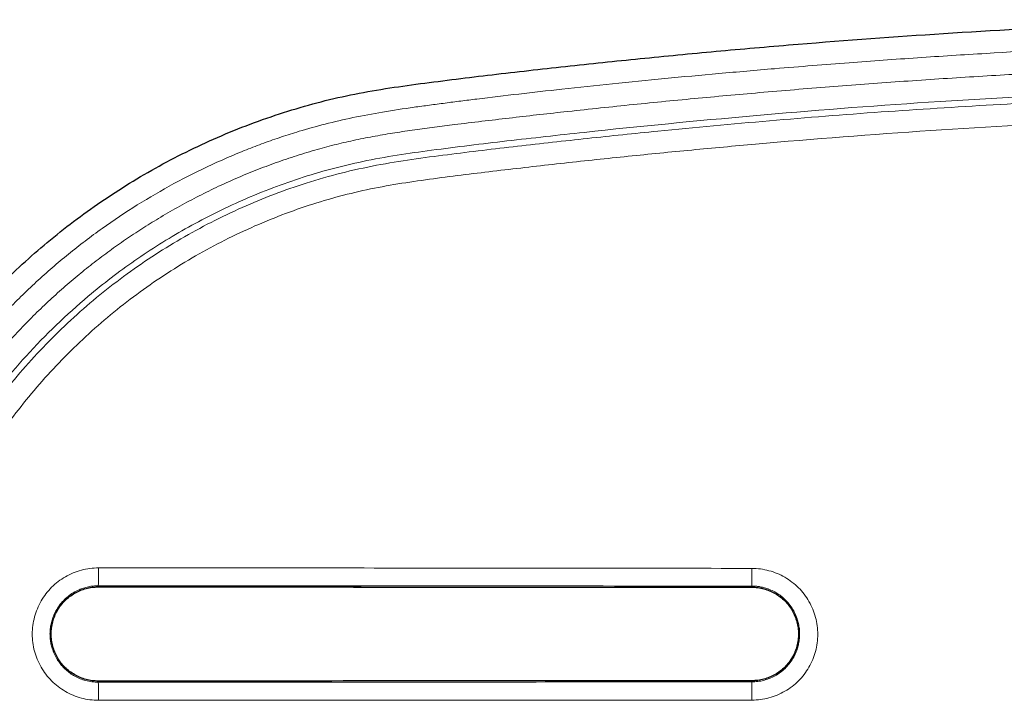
# Model space of a CAD drawing. Header units: millimetres. Extents: x 8 to 830, y 12 to 2106.
# Tile 80 of 256: x 430 to 474, y 958 to 988. Entities that reach past the tile are written whole.
import ezdxf

# ---------------------------------------------------------------- set-up
doc = ezdxf.new("R2010")
doc.units = ezdxf.units.MM

msp = doc.modelspace()

# ---------------------------------------------------------------- linework, layer by layer
at = {"color": 8, "linetype": 'Continuous', "lineweight": 0}
for p, q in [((433.941, 962.984), (433.941, 963.033)), ((433.941, 962.984), (433.941, 962.984)), ((462.941, 962.971), (462.941, 963.02)), ((462.941, 962.971), (462.941, 962.971)), ((433.941, 958.799), (433.941, 958.75)), ((433.941, 958.799), (433.941, 958.799)), ((462.941, 958.814), (462.941, 958.765)), ((462.941, 958.814), (462.941, 958.814))]:
    msp.add_line(p, q, dxfattribs=at)
for centre, radius, start, end in [((418.431, 963.652), 15.523, 357.7156, 0.6464), ((433.966, 963.633), 28.982, 358.7886, 0.338), ((420.405, 958.137), 13.55, 359.1963, 2.5908), ((444.047, 958.148), 18.905, 359.4142, 1.8699)]:
    msp.add_arc(centre, radius, start, end, dxfattribs=at)
at = {"color": 7, "linetype": 'Continuous', "lineweight": 30}
for points, knots in [([(419.65, 947.14), (419.678, 947.664), (419.791, 949.824), (420.159, 953.629), (420.641, 957.868), (421.239, 961.41), (422.034, 964.189), (423.063, 966.866), (424.321, 969.431), (425.811, 971.87), (427.533, 974.175), (429.484, 976.331), (431.658, 978.322), (434.045, 980.126), (436.632, 981.718), (439.407, 983.071), (442.316, 984.145), (445.339, 984.928), (448.454, 985.363), (451.64, 985.754), (454.895, 986.119), (458.211, 986.465), (461.586, 986.788), (466.005, 987.171), (471.516, 987.575), (478.041, 987.946), (482.418, 988.093), (484.576, 988.166)], [0, 0, 0, 0, 0.017639, 0.072731, 0.128441, 0.161055, 0.193365, 0.225427, 0.25734, 0.289266, 0.321386, 0.353892, 0.38688, 0.42035, 0.454318, 0.488832, 0.523978, 0.558401, 0.593585, 0.629599, 0.666329, 0.703691, 0.74168, 0.780301, 0.852772, 0.927433, 1, 1, 1, 1]), ([(433.941, 958.799), (433.85, 958.803), (433.667, 958.81), (433.398, 958.867), (433.138, 958.955), (432.892, 959.076), (432.663, 959.227), (432.456, 959.407), (432.276, 959.613), (432.125, 959.842), (432.004, 960.088), (431.915, 960.348), (431.86, 960.617), (431.841, 960.89), (431.86, 961.163), (431.914, 961.431), (432.002, 961.691), (432.122, 961.937), (432.274, 962.167), (432.455, 962.374), (432.662, 962.556), (432.891, 962.708), (433.136, 962.829), (433.396, 962.917), (433.665, 962.973), (433.849, 962.98), (433.941, 962.984)], [0, 0, 0, 0, 0.041676, 0.083371, 0.125085, 0.166779, 0.208411, 0.249973, 0.291536, 0.333167, 0.37485, 0.416531, 0.458155, 0.499708, 0.541223, 0.582758, 0.624352, 0.666017, 0.707776, 0.749691, 0.791549, 0.833172, 0.874701, 0.91626, 0.957976, 1, 1, 1, 1]), ([(433.941, 962.984), (436.357, 962.983), (441.191, 962.98), (448.441, 962.976), (455.691, 962.973), (460.524, 962.972), (462.941, 962.971)], [0, 0, 0, 0, 0.249993, 0.5, 0.750004, 1, 1, 1, 1]), ([(462.941, 962.971), (463.032, 962.967), (463.213, 962.96), (463.48, 962.903), (463.738, 962.816), (463.983, 962.695), (464.21, 962.545), (464.415, 962.366), (464.593, 962.161), (464.743, 961.934), (464.863, 961.69), (464.952, 961.432), (465.006, 961.165), (465.025, 960.894), (465.007, 960.623), (464.953, 960.357), (464.866, 960.099), (464.746, 959.854), (464.595, 959.626), (464.416, 959.42), (464.21, 959.24), (463.983, 959.089), (463.74, 958.968), (463.482, 958.881), (463.214, 958.825), (463.032, 958.818), (462.941, 958.814)], [0, 0, 0, 0, 0.041672, 0.083363, 0.125074, 0.166766, 0.208397, 0.249961, 0.291528, 0.333163, 0.374851, 0.416536, 0.458165, 0.49972, 0.541238, 0.582778, 0.624375, 0.666042, 0.707798, 0.749706, 0.791557, 0.833178, 0.874709, 0.91627, 0.957983, 1, 1, 1, 1]), ([(462.941, 958.814), (459.719, 958.813), (453.274, 958.81), (443.607, 958.804), (437.163, 958.801), (433.941, 958.799)], [0, 0, 0, 0, 0.333331, 0.666673, 1, 1, 1, 1])]:
    msp.add_open_spline(points, degree=3, knots=knots, dxfattribs=at)
at = {"color": 8, "linetype": 'Continuous', "lineweight": 0}
for points, knots in [([(484.573, 987.166), (482.764, 987.106), (479.018, 986.983), (474.768, 986.757), (471.82, 986.575), (470.3, 986.475), (468.781, 986.368), (467.231, 986.253), (465.622, 986.127), (463.695, 985.969), (461.505, 985.779), (459.105, 985.556), (456.782, 985.326), (454.622, 985.096), (452.618, 984.869), (451.244, 984.704), (450.39, 984.598), (450.035, 984.553), (449.683, 984.508), (449.333, 984.463), (448.985, 984.417), (448.64, 984.371), (448.297, 984.325), (447.602, 984.232), (446.582, 984.078), (445.264, 983.829), (444.026, 983.545), (442.97, 983.252), (442.066, 982.962), (441.286, 982.689), (440.511, 982.393), (439.745, 982.076), (438.664, 981.593), (437.292, 980.905), (435.664, 979.958), (434.101, 978.913), (432.604, 977.771), (431.179, 976.538), (429.834, 975.221), (428.579, 973.827), (427.415, 972.357), (426.341, 970.81), (425.384, 969.232), (424.543, 967.64), (423.817, 966.048), (423.26, 964.609), (422.838, 963.336), (422.603, 962.52), (422.462, 961.986), (422.399, 961.736), (422.338, 961.486), (422.279, 961.236), (422.223, 960.984), (422.168, 960.732), (422.07, 960.257), (421.932, 959.516), (421.763, 958.467), (421.595, 957.291), (421.431, 955.99), (421.292, 954.766), (421.174, 953.646), (421.1, 952.895), (421.048, 952.35), (421.017, 952.024), (420.987, 951.694), (420.957, 951.371), (420.871, 950.405), (420.765, 949.15), (420.695, 947.994), (420.671, 947.593)], [0, 0, 0, 0, 0.062247, 0.128908, 0.146368, 0.163829, 0.181292, 0.198756, 0.217284, 0.23677, 0.265271, 0.292901, 0.319661, 0.345551, 0.367616, 0.389009, 0.393133, 0.397231, 0.401302, 0.405348, 0.409369, 0.413363, 0.417332, 0.421274, 0.437466, 0.452826, 0.467376, 0.48114, 0.490516, 0.500027, 0.509534, 0.519042, 0.52856, 0.550231, 0.571796, 0.593308, 0.614851, 0.636509, 0.658068, 0.679535, 0.700995, 0.722535, 0.744237, 0.764428, 0.784444, 0.804351, 0.817465, 0.830582, 0.83353, 0.836478, 0.839429, 0.842381, 0.845335, 0.848292, 0.851251, 0.862018, 0.874204, 0.887813, 0.90285, 0.919318, 0.930175, 0.941577, 0.945272, 0.949022, 0.952825, 0.956682, 0.960162, 0.986167, 1, 1, 1, 1]), ([(421.692, 948.033), (421.698, 948.125), (421.748, 948.945), (421.874, 950.492), (422.073, 952.672), (422.309, 954.847), (422.525, 956.594), (422.703, 957.917), (422.835, 958.816), (422.986, 959.713), (423.16, 960.606), (423.367, 961.496), (423.601, 962.364), (423.859, 963.212), (424.137, 964.036), (424.438, 964.852), (424.763, 965.657), (425.123, 966.482), (425.522, 967.324), (425.963, 968.182), (426.432, 969.024), (426.93, 969.85), (427.455, 970.66), (428.007, 971.452), (428.588, 972.228), (429.185, 972.972), (429.796, 973.683), (430.415, 974.361), (431.054, 975.017), (431.712, 975.651), (432.388, 976.264), (433.07, 976.843), (433.756, 977.39), (434.444, 977.908), (435.15, 978.406), (435.871, 978.885), (436.637, 979.362), (437.448, 979.832), (438.303, 980.291), (439.17, 980.72), (440.048, 981.119), (440.935, 981.487), (441.833, 981.825), (442.742, 982.133), (443.633, 982.403), (444.509, 982.635), (445.368, 982.83), (446.235, 983), (447.108, 983.148), (447.987, 983.276), (448.868, 983.393), (450.264, 983.572), (452.176, 983.8), (454.758, 984.092), (457.496, 984.382), (460.39, 984.667), (463.355, 984.936), (466.391, 985.188), (469.499, 985.42), (472.608, 985.626), (475.72, 985.807), (477.796, 985.906), (478.834, 985.955)], [0, 0, 0, 0, 0.003471, 0.031027, 0.058571, 0.086099, 0.113607, 0.125039, 0.136471, 0.147907, 0.159357, 0.170836, 0.182377, 0.193306, 0.204257, 0.215207, 0.226132, 0.237031, 0.249176, 0.261307, 0.273431, 0.285558, 0.297695, 0.309851, 0.322034, 0.334254, 0.345858, 0.357412, 0.368927, 0.380415, 0.391888, 0.403356, 0.414176, 0.425011, 0.435871, 0.446766, 0.457699, 0.469926, 0.482145, 0.494325, 0.506441, 0.518523, 0.530587, 0.542649, 0.554719, 0.565758, 0.576835, 0.58795, 0.599101, 0.61028, 0.621468, 0.632653, 0.663404, 0.694149, 0.730744, 0.767335, 0.803925, 0.843128, 0.882335, 0.921547, 0.960768, 1, 1, 1, 1]), ([(478.879, 984.956), (476.183, 984.817), (470.886, 984.545), (463.095, 983.929), (456.859, 983.321), (452.105, 982.787), (448.823, 982.394), (445.727, 981.941), (442.861, 981.168), (440.227, 980.149), (437.786, 978.917), (435.549, 977.51), (433.147, 975.67), (430.695, 973.309), (428.354, 970.344), (426.449, 967.117), (425.148, 964.054), (424.297, 961.251), (423.809, 958.715), (423.304, 954.826), (422.908, 951.396), (422.768, 948.851), (422.747, 948.478)], [0, 0, 0, 0, 0.104536, 0.205367, 0.302563, 0.347097, 0.390576, 0.430591, 0.468117, 0.505224, 0.539769, 0.573814, 0.607384, 0.656784, 0.705188, 0.753207, 0.801438, 0.833691, 0.866436, 0.90131, 0.98552, 1, 1, 1, 1]), ([(478.633, 984.658), (475.317, 984.481), (468.688, 984.125), (461.034, 983.45), (455.657, 982.898), (452.544, 982.55), (449.419, 982.179), (446.268, 981.756), (443.207, 980.992), (440.302, 979.876), (437.584, 978.484), (435.03, 976.808), (432.678, 974.859), (430.549, 972.668), (428.672, 970.257), (427.083, 967.651), (425.789, 964.899), (424.79, 962.051), (424.157, 959.149), (423.771, 956.253), (423.358, 952.755), (423.191, 950.207), (423.087, 948.619)], [0, 0, 0, 0, 0.129948, 0.259861, 0.300694, 0.341555, 0.382442, 0.423909, 0.46589, 0.505614, 0.545471, 0.585202, 0.62494, 0.664811, 0.704552, 0.744286, 0.784033, 0.823374, 0.862166, 0.900079, 0.937707, 1, 1, 1, 1]), ([(424.08, 949.026), (424.184, 950.444), (424.34, 952.577), (424.663, 955.412), (424.932, 957.541), (425.267, 959.664), (425.818, 962.004), (426.702, 964.527), (427.951, 967.181), (429.483, 969.696), (431.293, 972.022), (433.346, 974.135), (435.615, 976.015), (438.078, 977.634), (440.7, 978.978), (443.412, 980.021), (446.19, 980.735), (448.992, 981.14), (451.808, 981.48), (454.63, 981.804), (457.453, 982.104), (460.278, 982.383), (464.752, 982.793), (470.883, 983.278), (476.08, 983.549), (478.679, 983.685)], [0, 0, 0, 0, 0.057081, 0.085813, 0.114517, 0.143233, 0.172025, 0.210925, 0.250267, 0.28958, 0.328873, 0.368298, 0.40761, 0.446925, 0.486361, 0.525666, 0.563309, 0.601214, 0.63921, 0.677206, 0.715193, 0.75317, 0.791138, 0.895549, 1, 1, 1, 1]), ([(446.442, 894.054), (447.827, 893.845), (450.572, 893.429), (454.705, 893.003), (458.811, 892.551), (462.923, 892.167), (467.036, 891.827), (471.151, 891.534), (476.41, 891.217), (482.818, 890.932), (490.376, 890.749), (498.629, 890.717), (507.579, 890.889), (517.219, 891.323), (525.757, 891.93), (533.187, 892.626), (538.236, 893.176), (542.014, 893.62), (544.544, 893.973), (547.078, 894.548), (549.461, 895.32), (551.653, 896.264), (553.65, 897.324), (555.553, 898.544), (557.355, 899.916), (559.041, 901.431), (560.599, 903.073), (562.018, 904.838), (563.291, 906.715), (564.409, 908.688), (565.356, 910.741), (566.132, 912.863), (566.84, 915.399), (567.307, 918.341), (567.697, 921.626), (568.023, 924.884), (568.275, 928.142), (568.457, 931.401), (568.566, 934.66), (568.603, 937.921), (568.563, 941.547), (568.416, 945.537), (568.12, 949.889), (567.736, 953.657), (567.386, 956.86), (566.991, 959.492), (566.389, 962.112), (565.518, 964.67), (564.467, 967.001), (563.278, 969.085), (562.017, 970.942), (560.608, 972.695), (559.065, 974.337), (557.392, 975.843), (555.606, 977.2), (553.715, 978.409), (551.733, 979.471), (549.673, 980.374), (547.549, 981.095), (545.377, 981.651), (543.902, 981.877), (543.163, 981.99)], [0, 0, 0, 0, 0.019959, 0.039593, 0.05923, 0.078861, 0.098478, 0.118084, 0.137685, 0.17361, 0.209537, 0.245481, 0.291291, 0.337166, 0.383061, 0.413336, 0.44357, 0.455479, 0.46759, 0.47997, 0.492487, 0.503254, 0.513963, 0.524682, 0.535453, 0.546224, 0.556968, 0.567697, 0.578486, 0.58927, 0.599992, 0.610693, 0.621454, 0.637486, 0.653093, 0.668646, 0.684172, 0.699681, 0.71518, 0.730677, 0.74618, 0.766872, 0.78761, 0.808361, 0.820875, 0.833557, 0.846302, 0.859143, 0.872026, 0.882701, 0.893328, 0.903991, 0.914742, 0.925422, 0.936052, 0.946696, 0.957393, 0.968088, 0.978724, 0.989349, 1, 1, 1, 1]), ([(543.035, 981.021), (543.75, 980.912), (545.176, 980.695), (547.273, 980.156), (549.32, 979.46), (551.307, 978.588), (553.221, 977.563), (555.044, 976.394), (556.766, 975.085), (558.379, 973.633), (559.867, 972.049), (561.226, 970.355), (562.443, 968.563), (563.517, 966.679), (564.429, 964.705), (565.177, 962.664), (565.754, 960.571), (566.163, 958.441), (566.46, 956.289), (566.773, 953.407), (567.141, 949.808), (567.435, 945.484), (567.602, 940.988), (567.627, 936.322), (567.492, 931.484), (567.25, 927.503), (566.984, 924.376), (566.757, 922.098), (566.489, 919.822), (566.2, 917.54), (565.792, 915.31), (565.196, 913.165), (564.447, 911.118), (563.532, 909.137), (562.455, 907.234), (561.227, 905.423), (559.858, 903.72), (558.355, 902.135), (556.728, 900.673), (554.99, 899.349), (553.154, 898.172), (551.229, 897.149), (549.175, 896.263), (546.999, 895.547), (544.728, 895.006), (542.434, 894.661), (540.141, 894.377), (537.845, 894.125), (535.549, 893.869), (531.911, 893.487), (526.928, 893.019), (520.189, 892.505), (513.039, 892.096), (505.483, 891.818), (497.248, 891.682), (488.332, 891.741), (478.74, 892.054), (471.278, 892.489), (465.94, 892.894), (462.716, 893.167), (459.494, 893.469), (456.274, 893.801), (453.056, 894.175), (449.827, 894.507), (447.688, 894.847), (446.617, 895.017)], [0, 0, 0, 0, 0.0104751, 0.0208704, 0.0312755, 0.0417527, 0.0522388, 0.0626665, 0.0730697, 0.0835164, 0.0940385, 0.1044941, 0.114914, 0.1253608, 0.1358554, 0.1463477, 0.1567909, 0.1672428, 0.1777292, 0.1882281, 0.2091897, 0.2300944, 0.2509562, 0.2742928, 0.2976275, 0.3209893, 0.3320148, 0.3430591, 0.3541133, 0.365192, 0.376353, 0.3868874, 0.397377, 0.4078752, 0.4184337, 0.4289996, 0.4395073, 0.4500284, 0.4605768, 0.471126, 0.4816244, 0.4921112, 0.5026461, 0.5139678, 0.5252269, 0.5363897, 0.5475264, 0.5586683, 0.5698203, 0.5809688, 0.6116148, 0.64227, 0.6787837, 0.7152755, 0.751697, 0.7980031, 0.8443094, 0.8905918, 0.9061877, 0.9217958, 0.9374176, 0.9530342, 0.9686545, 0.9843088, 1, 1, 1, 1]), ([(433.954, 957.947), (433.824, 957.952), (433.566, 957.962), (433.187, 958.041), (432.823, 958.164), (432.477, 958.335), (432.156, 958.549), (431.865, 958.803), (431.61, 959.095), (431.397, 959.418), (431.227, 959.764), (431.103, 960.129), (431.027, 960.506), (431.001, 960.89), (431.028, 961.273), (431.105, 961.651), (431.23, 962.015), (431.4, 962.361), (431.613, 962.683), (431.865, 962.973), (432.156, 963.226), (432.477, 963.438), (432.824, 963.608), (433.189, 963.732), (433.567, 963.812), (433.824, 963.822), (433.953, 963.827)], [0, 0, 0, 0, 0.042036, 0.083764, 0.125337, 0.16688, 0.208516, 0.250387, 0.292312, 0.334077, 0.375742, 0.417331, 0.458858, 0.500359, 0.541896, 0.583505, 0.62517, 0.666839, 0.708458, 0.750012, 0.791569, 0.833199, 0.874894, 0.916612, 0.958314, 1, 1, 1, 1]), ([(433.953, 963.827), (438.787, 963.825), (446.038, 963.822), (455.703, 963.816), (460.533, 963.808), (462.947, 963.804)], [0, 0, 0, 0, 0.500265, 0.750253, 1, 1, 1, 1]), ([(462.947, 963.804), (463.076, 963.799), (463.332, 963.789), (463.709, 963.71), (464.072, 963.587), (464.415, 963.417), (464.734, 963.204), (465.024, 962.951), (465.277, 962.66), (465.489, 962.339), (465.658, 961.995), (465.781, 961.632), (465.856, 961.257), (465.882, 960.876), (465.856, 960.494), (465.78, 960.119), (465.656, 959.757), (465.487, 959.412), (465.276, 959.093), (465.024, 958.804), (464.736, 958.553), (464.416, 958.342), (464.072, 958.173), (463.709, 958.049), (463.333, 957.97), (463.078, 957.96), (462.95, 957.955)], [0, 0, 0, 0, 0.0420334, 0.0837672, 0.1253509, 0.1669074, 0.2085556, 0.250434, 0.2923666, 0.3341427, 0.3758229, 0.4174271, 0.4589669, 0.5004789, 0.5420218, 0.5836317, 0.6252938, 0.6669547, 0.7085615, 0.7501008, 0.7916405, 0.8332514, 0.8749288, 0.9166319, 0.9583219, 1, 1, 1, 1]), ([(433.941, 963.033), (433.867, 963.031), (433.72, 963.027), (433.501, 962.991), (433.289, 962.936), (433.063, 962.851), (432.829, 962.73), (432.595, 962.566), (432.387, 962.375), (432.208, 962.161), (432.059, 961.928), (431.964, 961.726), (431.907, 961.568), (431.873, 961.457), (431.846, 961.345), (431.824, 961.232), (431.809, 961.119), (431.8, 961.005), (431.796, 960.869), (431.803, 960.705), (431.829, 960.507), (431.879, 960.295), (431.956, 960.072), (432.066, 959.843), (432.199, 959.635), (432.35, 959.451), (432.51, 959.292), (432.694, 959.144), (432.902, 959.012), (433.134, 958.901), (433.387, 958.817), (433.658, 958.76), (433.846, 958.753), (433.941, 958.75)], [0, 0, 0, 0, 0.032997, 0.065762, 0.098294, 0.130592, 0.17328, 0.215554, 0.257413, 0.298857, 0.339886, 0.380499, 0.397787, 0.414998, 0.432133, 0.449191, 0.466173, 0.483078, 0.499906, 0.526822, 0.556424, 0.588709, 0.623679, 0.66133, 0.701662, 0.73368, 0.767207, 0.80224, 0.838781, 0.876828, 0.916381, 0.957438, 1, 1, 1, 1]), ([(433.941, 958.799), (433.848, 958.802), (433.665, 958.809), (433.399, 958.864), (433.152, 958.947), (432.926, 959.055), (432.723, 959.184), (432.543, 959.328), (432.386, 959.484), (432.239, 959.664), (432.109, 959.867), (432.001, 960.09), (431.939, 960.27), (431.904, 960.403), (431.885, 960.491), (431.87, 960.577), (431.859, 960.659), (431.852, 960.739), (431.848, 960.816), (431.845, 960.952), (431.858, 961.15), (431.906, 961.407), (431.987, 961.659), (432.1, 961.901), (432.245, 962.129), (432.42, 962.339), (432.623, 962.526), (432.852, 962.686), (433.081, 962.805), (433.302, 962.889), (433.51, 962.943), (433.724, 962.978), (433.869, 962.982), (433.941, 962.984)], [0, 0, 0, 0, 0.042561, 0.083617, 0.123166, 0.161207, 0.197741, 0.232767, 0.266283, 0.298289, 0.338604, 0.376234, 0.41118, 0.425339, 0.439005, 0.452177, 0.464854, 0.477037, 0.488727, 0.499922, 0.539172, 0.578863, 0.618995, 0.659567, 0.700578, 0.74203, 0.78392, 0.82625, 0.869019, 0.901394, 0.934016, 0.966885, 1, 1, 1, 1]), ([(462.941, 963.02), (460.234, 963.021), (454.821, 963.023), (445.154, 963.027), (438.194, 963.031), (433.941, 963.033)], [0, 0, 0, 0, 0.279999, 0.559999, 1, 1, 1, 1]), ([(433.941, 962.984), (436.648, 962.983), (442.061, 962.98), (449.601, 962.976), (456.561, 962.973), (460.814, 962.972), (462.941, 962.971)], [0, 0, 0, 0, 0.28, 0.560001, 0.780001, 1, 1, 1, 1]), ([(462.941, 958.765), (463.031, 958.768), (463.21, 958.775), (463.476, 958.828), (463.736, 958.913), (463.983, 959.031), (464.215, 959.181), (464.427, 959.362), (464.614, 959.569), (464.774, 959.801), (464.892, 960.033), (464.974, 960.255), (465.015, 960.413), (465.036, 960.524), (465.046, 960.584), (465.054, 960.645), (465.06, 960.707), (465.065, 960.768), (465.067, 960.83), (465.069, 960.951), (465.059, 961.126), (465.022, 961.351), (464.955, 961.595), (464.849, 961.85), (464.698, 962.103), (464.527, 962.319), (464.344, 962.498), (464.156, 962.644), (463.952, 962.769), (463.738, 962.87), (463.522, 962.943), (463.332, 962.987), (463.173, 963.009), (463.046, 963.019), (462.972, 963.02), (462.941, 963.02)], [0, 0, 0, 0, 0.0401896, 0.080641, 0.1213554, 0.1623339, 0.2035778, 0.245088, 0.2868659, 0.3289126, 0.3712291, 0.4031548, 0.4352336, 0.4444307, 0.4536405, 0.4628627, 0.4720976, 0.4813451, 0.4906052, 0.5000035, 0.5352912, 0.5693254, 0.6021056, 0.6489002, 0.6928747, 0.7340271, 0.7723556, 0.8078586, 0.8405345, 0.8796915, 0.9138209, 0.942919, 0.966983, 0.9860105, 1, 1, 1, 1]), ([(462.941, 962.971), (462.971, 962.971), (463.042, 962.97), (463.165, 962.961), (463.32, 962.939), (463.505, 962.897), (463.716, 962.826), (463.926, 962.728), (464.125, 962.606), (464.309, 962.464), (464.488, 962.288), (464.656, 962.077), (464.804, 961.83), (464.892, 961.619), (464.94, 961.463), (464.963, 961.374), (464.983, 961.282), (464.999, 961.188), (465.01, 961.091), (465.018, 960.993), (465.021, 960.857), (465.012, 960.683), (464.98, 960.475), (464.928, 960.272), (464.848, 960.054), (464.733, 959.828), (464.577, 959.601), (464.394, 959.398), (464.187, 959.222), (463.96, 959.074), (463.718, 958.958), (463.465, 958.875), (463.205, 958.823), (463.029, 958.817), (462.941, 958.814)], [0, 0, 0, 0, 0.01382, 0.032708, 0.056661, 0.085677, 0.119753, 0.158886, 0.191563, 0.227083, 0.265445, 0.306647, 0.350688, 0.397564, 0.411491, 0.425649, 0.44004, 0.454662, 0.469516, 0.484602, 0.499919, 0.532276, 0.564498, 0.596571, 0.628494, 0.670814, 0.71287, 0.754665, 0.796199, 0.837474, 0.87849, 0.919249, 0.959752, 1, 1, 1, 1]), ([(462.941, 958.814), (460.234, 958.812), (454.821, 958.81), (445.154, 958.805), (438.194, 958.801), (433.941, 958.799)], [0, 0, 0, 0, 0.279999, 0.559999, 1, 1, 1, 1]), ([(433.941, 958.75), (436.648, 958.751), (442.061, 958.754), (449.601, 958.758), (456.561, 958.762), (460.814, 958.764), (462.941, 958.765)], [0, 0, 0, 0, 0.28, 0.560001, 0.78, 1, 1, 1, 1]), ([(462.95, 957.955), (460.536, 957.955), (455.705, 957.956), (446.039, 957.952), (438.788, 957.949), (433.954, 957.947)], [0, 0, 0, 0, 0.249825, 0.499798, 1, 1, 1, 1])]:
    msp.add_open_spline(points, degree=3, knots=knots, dxfattribs=at)

doc.saveas('drawing.dxf')
